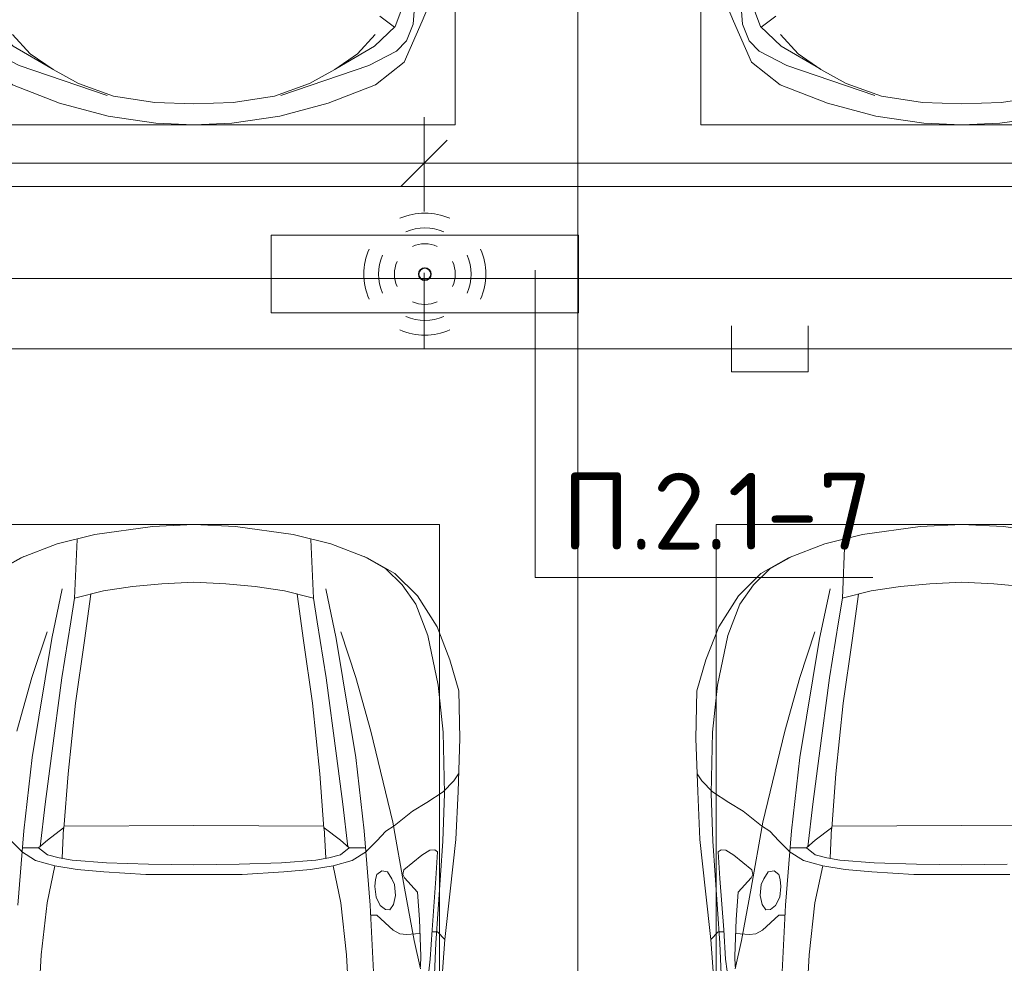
# Model space of a CAD drawing. Header units: millimetres. Extents: x -32229 to 170644, y -13689 to 125138.
# Tile 113 of 256: x -1382 to 1824, y 102121 to 105193. Entities that reach past the tile are written whole.
import ezdxf

# ---------------------------------------------------------------- set-up
doc = ezdxf.new("R2010")
doc.units = ezdxf.units.MM
for name, color, linetype, lineweight in [('A-ANNO-DIMS', 7, 'Continuous', 9), ('A-ANNO-DIMS-200', 7, 'Continuous', 9), ('A-ANNO-NOTE', 7, 'Continuous', 18), ('A-DETL-GENF', 7, 'Continuous', 18), ('A-DETL-THIN', 7, 'Continuous', 9), ('A-FLOR', 7, 'Continuous', 18), ('C-PRKG', 7, 'Continuous', 18), ('G-ANNO-TEXT', 7, 'Continuous', 9)]:
    doc.layers.add(name, color=color, linetype=linetype, lineweight=lineweight)
doc.layers.add('A-DETL', color=7, linetype='Continuous', lineweight=9, true_color=0x00a600)
doc.styles.add('GOST Common_6', font='GOST_Common.ttf', dxfattribs={"width": 0.9, "height": 250})
doc.styles.add('ISOCPEUR', font='isocpeur.ttf', dxfattribs={"height": 250})
doc.dimstyles.new('ГОСТ_2_5_мм2', dxfattribs={"dimscale": 304.8, "dimtxt": 251.428749, "dimasz": 0.492126, "dimexe": 0.492126, "dimexo": 0.656168, "dimgap": 0.098425, "dimtad": 1, "dimdec": 0, "dimdsep": 46, "dimtxsty": 'GOST Common_6', "dimblk1": 'OBLIQUE', "dimblk2": 'OBLIQUE', "dimsah": 1, "dimcen": 0.09, "dimazin": 2, "dimtfac": 1, "dimtdec": 4, "dimtix": 1, "dimtmove": 0, "dimatfit": 3, "dimfxl": 1, "dimtvp": 1, "dimtolj": 1, "dimtzin": 0, "dimarcsym": 2})

# ---------------------------------------------------------------- blocks, each defined once
blk = doc.blocks.new('АР_Машиноместо - 5300x2500_С-V11--01 ЭО')
at = {"layer": 'A-DETL-GENF', "color": 253, "lineweight": 13, "true_color": 0xaaaaaa}
for p, q in [((1126.4, 4794.1), (970.2, 4771.8)), ((1250, 4800), (1126.4, 4794.1)), ((1250, 4800), (1373.6, 4794.1)), ((1373.6, 4794.1), (1529.8, 4771.8)), ((970.2, 4771.8), (812.7, 4729.4)), ((1529.8, 4771.8), (1687.3, 4729.4)), ((812.7, 4729.4), (659.1, 4669.9)), ((1122.2, 4726.4), (988.2, 4706.7)), ((1250, 4731.7), (1122.2, 4726.4)), ((1250, 4731.7), (1377.8, 4726.4)), ((1377.8, 4726.4), (1511.8, 4706.7)), ((1687.3, 4729.4), (1840.9, 4669.9)), ((680.7, 4606.5), (967, 4703.6)), ((988.2, 4706.7), (873.9, 4665.1)), ((1511.8, 4706.7), (1626.1, 4665.1)), ((1819.3, 4606.5), (1533, 4703.6)), ((659.1, 4669.9), (565.9, 4595.1)), ((873.9, 4665.1), (791.3, 4619.7)), ((1626.1, 4665.1), (1708.7, 4619.7)), ((1840.9, 4669.9), (1934.1, 4595.1)), ((788.5, 4617.7), (661.8, 4543.1)), ((791.3, 4619.7), (717.1, 4568.9)), ((1708.7, 4619.7), (1782.9, 4568.9)), ((1711.5, 4617.7), (1838.2, 4543.1)), ((565.9, 4595.1), (507.1, 4462.6)), ((590.7, 4560.1), (680.7, 4606.5)), ((1909.3, 4560.1), (1819.3, 4606.5)), ((1934.1, 4595.1), (1992.9, 4462.6)), ((557.5, 4525.7), (590.7, 4560.1)), ((717.1, 4568.9), (659.6, 4505.3)), ((1782.9, 4568.9), (1840.4, 4505.3)), ((1942.5, 4525.7), (1909.3, 4560.1)), ((536.4, 4471.4), (557.5, 4525.7)), ((661.8, 4543.1), (594.6, 4479.3)), ((1838.2, 4543.1), (1905.4, 4479.3)), ((1963.6, 4471.4), (1942.5, 4525.7)), ((507.1, 4462.6), (419.6, 4254.2)), ((528.4, 4374.7), (536.4, 4471.4)), ((594.6, 4479.3), (569.5, 4413.1)), ((645, 4445.5), (597.3, 4481.4)), ((1855, 4445.5), (1902.7, 4481.4)), ((1905.4, 4479.3), (1930.5, 4413.1)), ((1971.6, 4374.7), (1963.6, 4471.4)), ((1992.9, 4462.6), (2080.4, 4254.2))]:
    blk.add_line(p, q, dxfattribs=at)
at = {"layer": 'C-PRKG', "color": 253, "lineweight": 13, "true_color": 0xaaaaaa}
for p, q in [((2500, 5300), (0, 5300)), ((0, 0), (0, 5300)), ((2500, 0), (2500, 5300)), ((400, 4800), (2100, 4800)), ((400, 500), (400, 4800)), ((2100, 500), (2100, 4800))]:
    blk.add_line(p, q, dxfattribs=at)
blk = doc.blocks.new('АР_Машиноместо - 4900x2400_М__5300х2500_-V14--01 ЭО')
at = {"layer": 'A-DETL-GENF', "color": 254, "lineweight": 13, "true_color": 0xd4d4d4}
for p, q in [((1762.2, -2818.3), (1747.2, -3099)), ((2038, -3136.6), (2033.7, -3036.3)), ((1987.5, -3053.2), (1967.3, -3145.9)), ((1747.2, -3099), (1728.3, -3268.5)), ((2060.5, -3468.5), (2038, -3136.6)), ((1967.3, -3145.9), (1936, -3316.2)), ((1728.3, -3268.5), (1702.9, -3388.2)), ((1936, -3316.2), (1897.7, -3530.2)), ((1250, -3360.7), (1093.5, -3360.7)), ((1250, -3360.7), (1406.5, -3360.7)), ((1406.5, -3360.7), (1542.9, -3368.9)), ((1542.9, -3368.9), (1630, -3377.1)), ((1630, -3377.1), (1702.9, -3388.2)), ((1702.9, -3388.2), (1765.4, -3405.8)), ((1765.4, -3405.8), (1811.5, -3435.5)), ((1750.9, -3450.8), (1734.5, -3589.1)), ((2065.8, -3623.7), (2060.5, -3468.5)), ((1804.3, -3502.8), (1776.8, -3741.5)), ((1897.7, -3530.2), (1826.4, -3827.1)), ((1734.5, -3589.1), (1714.3, -3746.6)), ((2061.4, -3823.4), (2065.8, -3623.7)), ((1714.3, -3746.6), (1680.6, -4000.8)), ((1776.8, -3741.5), (1713.1, -4128.3)), ((1826.4, -3827.1), (1777.3, -4001.8)), ((2045.3, -3976.8), (2061.4, -3823.4)), ((1680.6, -4000.8), (1651, -4182.8)), ((1777.3, -4001.8), (1728.3, -4149.8)), ((2011.4, -4138.1), (2045.3, -3976.8)), ((1713.1, -4128.3), (1678.9, -4289.8)), ((1972.2, -4239.8), (2011.4, -4138.1)), ((1651, -4182.8), (1638.8, -4260.3)), ((1928.5, -4303.1), (1972.2, -4239.8)), ((1875, -4354.8), (1928.5, -4303.1)), ((1803.7, -4395.8), (1875, -4354.8))]:
    blk.add_line(p, q, dxfattribs=at)
at = {"layer": 'A-DETL-GENF', "color": 253, "lineweight": 13, "true_color": 0xaaaaaa}
for p, q in [((1840.7, -2936), (1823.6, -3260.1)), ((2067.2, -3149.3), (2054, -2964.8)), ((1989.1, -3094.6), (1987.8, -3061.4)), ((2014.4, -3046.1), (2019.2, -3085)), ((1984.7, -3213.7), (1989.1, -3094.6)), ((2019.2, -3085), (2025.2, -3179.9)), ((1898.3, -3179.4), (1920.5, -3167.7)), ((1920.5, -3167.7), (1941.6, -3165.4)), ((1941.6, -3165.4), (1986.4, -3168)), ((2024.8, -3173.5), (2043.1, -3174.2)), ((2043.1, -3174.2), (2067.1, -3148.3)), ((2084.3, -3305.9), (2067.1, -3148.3)), ((1845.5, -3228.1), (1898.3, -3179.4)), ((2025.2, -3179.9), (2037.8, -3347.3)), ((1825.4, -3227.6), (1845.5, -3228.1)), ((1977.8, -3303.2), (1984.7, -3213.7)), ((1823.6, -3260.1), (1804.3, -3502.8)), ((1842.8, -3286.3), (1856.8, -3259.9)), ((1856.8, -3259.9), (1873.2, -3246.1)), ((1873.2, -3246.1), (1887.9, -3245.7)), ((1887.9, -3245.7), (1900.2, -3262.3)), ((1900.2, -3262.3), (1906.4, -3292.5)), ((1838.9, -3321.2), (1842.8, -3286.3)), ((1906.4, -3292.5), (1902.9, -3327.4)), ((1841.3, -3344.5), (1838.9, -3321.2)), ((1902.9, -3327.4), (1894.8, -3346.8)), ((1935.4, -3349.7), (1977.8, -3303.2)), ((2102.9, -3474.2), (2084.3, -3305.9)), ((1845.9, -3360.7), (1841.3, -3344.5)), ((1861.3, -3372.5), (1845.9, -3360.7)), ((1894.8, -3346.8), (1880, -3369.3)), ((1930.3, -3360.7), (1935.4, -3349.7)), ((1933.2, -3375.1), (1930.3, -3360.7)), ((2037.8, -3347.3), (2043.4, -3434.5)), ((1250, -3391.3), (1102.5, -3394.3)), ((1250, -3391.3), (1397.5, -3394.3)), ((1397.5, -3394.3), (1534.7, -3397.8)), ((1534.7, -3397.8), (1646.7, -3407.2)), ((1880, -3369.3), (1861.3, -3372.5)), ((1992, -3422.8), (1933.2, -3375.1)), ((1646.7, -3407.2), (1688.9, -3414.8)), ((1674.4, -3512.1), (1679, -3413)), ((1688.9, -3414.8), (1727, -3424.2)), ((1727, -3424.2), (1755.7, -3447)), ((2018.5, -3439.1), (1992, -3422.8)), ((1755.7, -3447), (1726.8, -3472.4)), ((1755.7, -3447.2), (1808.7, -3447.2)), ((1809.8, -3433.7), (1845.3, -3470.4)), ((2033.8, -3441.1), (2018.5, -3439.1)), ((2043.4, -3434.5), (2033.8, -3441.1)), ((1726.8, -3472.4), (1674.4, -3512.1)), ((1845.3, -3470.4), (1875.1, -3501.2)), ((2109.8, -3630), (2102.9, -3474.2)), ((1250, -3520.1), (827.2, -3517.2)), ((1250, -3520.1), (1672.8, -3517.2)), ((1659.9, -3687.8), (1673.4, -3509.6)), ((1875.1, -3501.2), (1901.7, -3518.6)), ((1901.7, -3518.6), (1962.1, -3567)), ((1962.1, -3567), (2008.6, -3594.2)), ((2008.6, -3594.2), (2061.4, -3629.8)), ((2061.4, -3629.8), (2096.2, -3665.5)), ((2116, -3802.9), (2109.8, -3630)), ((2096.2, -3665.5), (2111.9, -3688.4)), ((1636.1, -3917.5), (1659.9, -3687.8)), ((2112.6, -3958.4), (2116, -3802.9)), ((1606.4, -4121.6), (1636.1, -3917.5)), ((2083.6, -4059.2), (2112.6, -3958.4)), ((2041.4, -4167), (2083.6, -4059.2)), ((1586, -4272.5), (1606.4, -4121.6)), ((1977.5, -4267.9), (2041.4, -4167)), ((1544.5, -4283.9), (1639, -4259.4)), ((1638.8, -4260.3), (1630.7, -4451.1)), ((1449.6, -4297.3), (1544.5, -4283.9)), ((1903.7, -4340.6), (1977.5, -4267.9)), ((1146, -4306.7), (1050.4, -4297.3)), ((1250, -4312), (1146, -4306.7)), ((1250, -4312), (1354, -4306.7)), ((1354, -4306.7), (1449.6, -4297.3)), ((1814, -4391.6), (1903.7, -4340.6)), ((1695.6, -4436.7), (1814, -4391.6)), ((1573, -4466.6), (1695.6, -4436.7)), ((1114.6, -4493), (927, -4466.6)), ((1385.4, -4493), (1573, -4466.6)), ((1250, -4500), (1114.6, -4493)), ((1250, -4500), (1385.4, -4493))]:
    blk.add_line(p, q, dxfattribs=at)
at = {"layer": 'C-PRKG', "color": 253, "lineweight": 13, "true_color": 0xaaaaaa}
for p, q in [((2500, 0), (2500, -5300)), ((2050, -800), (2050, -4500)), ((450, -4500), (2050, -4500)), ((2500, -5300), (0, -5300))]:
    blk.add_line(p, q, dxfattribs=at)
blk = doc.blocks.new('АР_Машиноместо - 4900x2400_М__5300х2500_-3113489--01 ЭО')
at = {"layer": 'A-DETL-GENF', "color": 253, "lineweight": 13, "true_color": 0xaaaaaa}
for p, q in [((1114.6, 4493), (927, 4466.6)), ((1250, 4500), (1114.6, 4493)), ((1250, 4500), (1385.4, 4493)), ((1385.4, 4493), (1573, 4466.6)), ((927, 4466.6), (804.4, 4436.7)), ((1573, 4466.6), (1695.6, 4436.7)), ((804.4, 4436.7), (686, 4391.6)), ((861.2, 4260.3), (869.3, 4451.1)), ((1638.8, 4260.3), (1630.7, 4451.1)), ((1695.6, 4436.7), (1814, 4391.6)), ((686, 4391.6), (596.3, 4340.6)), ((1814, 4391.6), (1903.7, 4340.6)), ((1903.7, 4340.6), (1977.5, 4267.9)), ((1050.4, 4297.3), (955.5, 4283.9)), ((1146, 4306.7), (1050.4, 4297.3)), ((1250, 4312), (1146, 4306.7)), ((1250, 4312), (1354, 4306.7)), ((1354, 4306.7), (1449.6, 4297.3)), ((1449.6, 4297.3), (1544.5, 4283.9)), ((955.5, 4283.9), (861, 4259.4)), ((914, 4272.5), (893.6, 4121.6)), ((1544.5, 4283.9), (1639, 4259.4)), ((1586, 4272.5), (1606.4, 4121.6)), ((1977.5, 4267.9), (2041.4, 4167)), ((2041.4, 4167), (2083.6, 4059.2)), ((893.6, 4121.6), (863.9, 3917.5)), ((1606.4, 4121.6), (1636.1, 3917.5)), ((2083.6, 4059.2), (2112.6, 3958.4)), ((2112.6, 3958.4), (2116, 3802.9)), ((863.9, 3917.5), (840.1, 3687.8)), ((1636.1, 3917.5), (1659.9, 3687.8)), ((2116, 3802.9), (2109.8, 3630)), ((840.1, 3687.8), (826.6, 3509.6)), ((1659.9, 3687.8), (1673.4, 3509.6)), ((2096.2, 3665.5), (2111.9, 3688.4)), ((2061.4, 3629.8), (2096.2, 3665.5)), ((2008.6, 3594.2), (2061.4, 3629.8)), ((2109.8, 3630), (2102.9, 3474.2)), ((1962.1, 3567), (2008.6, 3594.2)), ((1901.7, 3518.6), (1962.1, 3567)), ((676.4, 3260.1), (695.7, 3502.8)), ((773.2, 3472.4), (825.6, 3512.1)), ((825.6, 3512.1), (821, 3413)), ((1250, 3520.1), (827.2, 3517.2)), ((1250, 3520.1), (1672.8, 3517.2)), ((1674.4, 3512.1), (1679, 3413)), ((1726.8, 3472.4), (1674.4, 3512.1)), ((1823.6, 3260.1), (1804.3, 3502.8)), ((1845.3, 3470.4), (1875.1, 3501.2)), ((1875.1, 3501.2), (1901.7, 3518.6)), ((690.2, 3433.7), (654.7, 3470.4)), ((744.3, 3447), (773.2, 3472.4)), ((1755.7, 3447), (1726.8, 3472.4)), ((1809.8, 3433.7), (1845.3, 3470.4)), ((2102.9, 3474.2), (2084.3, 3305.9)), ((744.1, 3447.2), (691.3, 3447.2)), ((773, 3424.2), (744.1, 3447.2)), ((1727, 3424.2), (1755.7, 3447)), ((1755.7, 3447.2), (1808.7, 3447.2)), ((2018.5, 3439.1), (1992, 3422.8)), ((2033.8, 3441.1), (2018.5, 3439.1)), ((2043.4, 3434.5), (2033.8, 3441.1)), ((2037.8, 3347.3), (2043.4, 3434.5)), ((811.1, 3414.8), (773, 3424.2)), ((853.3, 3407.2), (811.1, 3414.8)), ((965.3, 3397.8), (853.3, 3407.2)), ((1534.7, 3397.8), (1646.7, 3407.2)), ((1646.7, 3407.2), (1688.9, 3414.8)), ((1688.9, 3414.8), (1727, 3424.2)), ((1992, 3422.8), (1933.2, 3375.1)), ((1102.5, 3394.3), (965.3, 3397.8)), ((1250, 3391.3), (1102.5, 3394.3)), ((1250, 3391.3), (1397.5, 3394.3)), ((1397.5, 3394.3), (1534.7, 3397.8)), ((1861.3, 3372.5), (1845.9, 3360.7)), ((1880, 3369.3), (1861.3, 3372.5)), ((1894.8, 3346.8), (1880, 3369.3)), ((1933.2, 3375.1), (1930.3, 3360.7)), ((1841.3, 3344.5), (1838.9, 3321.2)), ((1845.9, 3360.7), (1841.3, 3344.5)), ((1902.9, 3327.4), (1894.8, 3346.8)), ((1930.3, 3360.7), (1935.4, 3349.7)), ((1935.4, 3349.7), (1977.8, 3303.2)), ((2025.2, 3179.9), (2037.8, 3347.3)), ((1838.9, 3321.2), (1842.8, 3286.3)), ((1906.4, 3292.5), (1902.9, 3327.4)), ((1977.8, 3303.2), (1984.7, 3213.7)), ((2084.3, 3305.9), (2067.1, 3148.3)), ((1842.8, 3286.3), (1856.8, 3259.9)), ((1900.2, 3262.3), (1906.4, 3292.5)), ((1840.7, 2936), (1823.6, 3260.1)), ((1856.8, 3259.9), (1873.2, 3246.1)), ((1873.2, 3246.1), (1887.9, 3245.7)), ((1887.9, 3245.7), (1900.2, 3262.3)), ((1825.4, 3227.6), (1845.5, 3228.1)), ((1845.5, 3228.1), (1898.3, 3179.4)), ((1984.7, 3213.7), (1989.1, 3094.6)), ((1898.3, 3179.4), (1920.5, 3167.7)), ((2019.2, 3085), (2025.2, 3179.9)), ((2024.8, 3173.5), (2043.1, 3174.2)), ((2043.1, 3174.2), (2067.1, 3148.3)), ((1920.5, 3167.7), (1941.6, 3165.4)), ((1941.6, 3165.4), (1986.4, 3168)), ((2067.2, 3149.3), (2054, 2964.8)), ((1989.1, 3094.6), (1987.8, 3061.4)), ((2014.4, 3046.1), (2019.2, 3085))]:
    blk.add_line(p, q, dxfattribs=at)
at = {"layer": 'A-DETL-GENF', "color": 254, "lineweight": 13, "true_color": 0xd4d4d4}
for p, q in [((696.3, 4395.8), (625, 4354.8)), ((1803.7, 4395.8), (1875, 4354.8)), ((1875, 4354.8), (1928.5, 4303.1)), ((1928.5, 4303.1), (1972.2, 4239.8)), ((786.9, 4128.3), (821.1, 4289.8)), ((1713.1, 4128.3), (1678.9, 4289.8)), ((849, 4182.8), (861.2, 4260.3)), ((1651, 4182.8), (1638.8, 4260.3)), ((1972.2, 4239.8), (2011.4, 4138.1)), ((819.4, 4000.8), (849, 4182.8)), ((1680.6, 4000.8), (1651, 4182.8)), ((722.7, 4001.8), (771.7, 4149.8)), ((1777.3, 4001.8), (1728.3, 4149.8)), ((2011.4, 4138.1), (2045.3, 3976.8)), ((723.2, 3741.5), (786.9, 4128.3)), ((1776.8, 3741.5), (1713.1, 4128.3)), ((673.6, 3827.1), (722.7, 4001.8)), ((785.7, 3746.6), (819.4, 4000.8)), ((1714.3, 3746.6), (1680.6, 4000.8)), ((1826.4, 3827.1), (1777.3, 4001.8)), ((2045.3, 3976.8), (2061.4, 3823.4)), ((1897.7, 3530.2), (1826.4, 3827.1)), ((2061.4, 3823.4), (2065.8, 3623.7)), ((695.7, 3502.8), (723.2, 3741.5)), ((765.5, 3589.1), (785.7, 3746.6)), ((1734.5, 3589.1), (1714.3, 3746.6)), ((1804.3, 3502.8), (1776.8, 3741.5)), ((2065.8, 3623.7), (2060.5, 3468.5)), ((749.1, 3450.8), (765.5, 3589.1)), ((1750.9, 3450.8), (1734.5, 3589.1)), ((1936, 3316.2), (1897.7, 3530.2)), ((2060.5, 3468.5), (2038, 3136.6)), ((734.6, 3405.8), (688.5, 3435.5)), ((1765.4, 3405.8), (1811.5, 3435.5)), ((797.1, 3388.2), (734.6, 3405.8)), ((1702.9, 3388.2), (1765.4, 3405.8)), ((771.7, 3268.5), (797.1, 3388.2)), ((870, 3377.1), (797.1, 3388.2)), ((957.1, 3368.9), (870, 3377.1)), ((1093.5, 3360.7), (957.1, 3368.9)), ((1406.5, 3360.7), (1542.9, 3368.9)), ((1542.9, 3368.9), (1630, 3377.1)), ((1630, 3377.1), (1702.9, 3388.2)), ((1728.3, 3268.5), (1702.9, 3388.2)), ((1250, 3360.7), (1093.5, 3360.7)), ((1250, 3360.7), (1406.5, 3360.7)), ((1967.3, 3145.9), (1936, 3316.2)), ((752.8, 3099), (771.7, 3268.5)), ((1747.2, 3099), (1728.3, 3268.5)), ((1987.5, 3053.2), (1967.3, 3145.9)), ((2038, 3136.6), (2033.7, 3036.3)), ((737.8, 2818.3), (752.8, 3099)), ((1762.2, 2818.3), (1747.2, 3099))]:
    blk.add_line(p, q, dxfattribs=at)
at = {"layer": 'C-PRKG', "color": 253, "lineweight": 13, "true_color": 0xaaaaaa}
for p, q in [((2500, 5300), (0, 5300)), ((2500, 0), (2500, 5300)), ((450, 4500), (2050, 4500)), ((2050, 800), (2050, 4500))]:
    blk.add_line(p, q, dxfattribs=at)
blk = doc.blocks.new('Наметкина 10_РД_АР_П_rvt-1--01 ЭО')
at = {"layer": 'A-FLOR', "color": 253, "lineweight": 13, "true_color": 0xaaaaaa}
blk.add_line((-12889.7, 104650), (10765.3, 104650), dxfattribs=at)
at = {"layer": 'C-PRKG', "color": 253, "lineweight": 13, "true_color": 0xaaaaaa, "rotation": 180}
for name, p in [('АР_Машиноместо - 5300x2500_С-V11--01 ЭО', (435.3, 109650)), ('АР_Машиноместо - 5300x2500_С-V11--01 ЭО', (2935.3, 109650)), ('АР_Машиноместо - 4900x2400_М__5300х2500_-V14--01 ЭО', (2935.3, 99050))]:
    blk.add_blockref(name, p, dxfattribs=at)
at = {"layer": 'C-PRKG', "color": 253, "lineweight": 13, "true_color": 0xaaaaaa}
blk.add_blockref('АР_Машиноместо - 4900x2400_М__5300х2500_-3113489--01 ЭО', (-2064.7, 99050), dxfattribs=at)
blk = doc.blocks.new('DIMBLOCK180--01 ЭО')
at = {"layer": 'A-ANNO-DIMS-200'}
for p, q in [((-6065, 104568), (-6065, 104875.5)), ((-65.1, 104568.6), (-65.1, 104875.5)), ((-6065, 104725.5), (-5990, 104800.5)), ((-65.1, 104725.5), (9.9, 104800.5)), ((-6065, 104725.5), (-6140, 104650.5)), ((-6065, 104725.5), (-65.1, 104725.5)), ((-6065, 104725.5), (-6065, 104568)), ((-65.1, 104725.5), (-140.1, 104650.5)), ((-65.1, 104725.5), (-65.1, 104568.6))]:
    blk.add_line(p, q, dxfattribs=at)
at = {"layer": 'A-ANNO-DIMS-200', "color": 0, "insert": (-3380.4, 105082.2), "char_height": 250, "width": 756.843, "attachment_point": 1, "line_spacing_factor": 1.022761, "style": 'GOST Common_6'}
blk.add_mtext('6000', dxfattribs=at)
blk = doc.blocks.new('_Oblique')
at = {"color": 0, "linetype": 'ByBlock', "lineweight": -2}
blk.add_line((-0.5, -0.5), (0.5, 0.5), dxfattribs=at)
blk = doc.blocks.new('DIMBLOCK181--01 ЭО')
at = {"layer": 'A-ANNO-DIMS-200'}
for p, q in [((-65.1, 104568.6), (-65.1, 104875.5)), ((5935.3, 104569.4), (5935.3, 104875.5)), ((-65.1, 104725.5), (9.9, 104800.5)), ((5935.3, 104725.5), (6010.3, 104800.5)), ((-65.1, 104725.5), (-140.1, 104650.5)), ((-65.1, 104725.5), (5935.3, 104725.5)), ((-65.1, 104725.5), (-65.1, 104568.6)), ((5935.3, 104725.5), (5860.3, 104650.5)), ((5935.3, 104725.5), (5935.3, 104569.4))]:
    blk.add_line(p, q, dxfattribs=at)
at = {"layer": 'A-ANNO-DIMS-200', "color": 0, "insert": (2619.7, 105082.2), "char_height": 250, "width": 756.843, "attachment_point": 1, "line_spacing_factor": 1.022761, "style": 'GOST Common_6'}
blk.add_mtext('6000', dxfattribs=at)

msp = doc.modelspace()

# ---------------------------------------------------------------- linework, layer by layer
at = {"layer": 'A-ANNO-NOTE', "color": 5, "lineweight": 9, "true_color": 0x0000ff}
for p, q in [((-562.9, 104491.1), (437.1, 104491.1)), ((-562.9, 104238.4), (-562.9, 104491.1)), ((437.1, 104491.1), (437.1, 104238.4)), ((437.1, 104238.4), (-562.9, 104238.4))]:
    msp.add_line(p, q, dxfattribs=at)
for centre in [(-63.8, 104364.6), (-62.9, 104365.5), (-62.9, 104363.8), (-62, 104364.6)]:
    msp.add_circle(centre, 20, dxfattribs=at)
for centre, radius, start, end in [((-62.9, 104363.8), 199.6, 66, 114), ((-62.9, 104363.8), 151.5, 66, 114), ((-62.9, 104363.8), 99.8, 66, 114), ((-62, 104364.6), 199.6, 156, 204), ((-62, 104364.6), 151.5, 156, 204), ((-63.8, 104364.6), 151.5, 336, 24), ((-63.8, 104364.6), 199.6, 336, 24), ((-62, 104364.6), 99.8, 156, 204), ((-63.8, 104364.6), 99.8, 336, 24), ((-62.9, 104365.5), 99.8, 246, 294), ((-62.9, 104365.5), 151.5, 246, 294), ((-62.9, 104365.5), 199.6, 246, 294)]:
    msp.add_arc(centre, radius, start, end, dxfattribs=at)
at = {"layer": 'A-DETL', "color": 5, "true_color": 0x0000ff}
for p, q in [((-65.1, 104368.6), (-65.1, 104121.2)), ((935.6, 104196.2), (935.6, 104046.2)), ((1185.6, 104046.2), (1185.6, 104196.2)), ((22488.8, 104121.2), (-18064.9, 104121.2)), ((935.6, 104046.2), (1185.6, 104046.2))]:
    msp.add_line(p, q, dxfattribs=at)
at = {"layer": 'A-DETL-THIN'}
for p, q in [((296, 104377.4), (296, 103377.4)), ((296, 103377.4), (1396, 103377.4))]:
    msp.add_line(p, q, dxfattribs=at)

# ---------------------------------------------------------------- block references
at = {"lineweight": 5}
msp.add_blockref('Наметкина 10_РД_АР_П_rvt-1--01 ЭО', (0, 0), dxfattribs=at)

# ---------------------------------------------------------------- texts
at = {"layer": 'G-ANNO-TEXT', "insert": (383.6, 103717.8), "char_height": 250, "width": 1016.06, "attachment_point": 1, "line_spacing_factor": 1.139951, "style": 'ISOCPEUR'}
msp.add_mtext('\\pt600,1200,1800,2400,3000,3600,4200,4800,5400,6000,6600,7200,7800,8400,9000,9600,10200,10800,11400,12000,12600,13200,13800,14400,15000,15600,16200,16800,17400,18000,18600,19200;П.2.1-7', dxfattribs=at)

# ---------------------------------------------------------------- dimensions: what is measured, and where the dimension line sits
at = {"layer": 'A-ANNO-DIMS'}
for base, p1, p2, override, picture, middle in [((-65.1, 104725.5), (-6065, 104368), (-65.1, 104368.6), {"dimpost": '<>', "dimfxl": 5999.857682}, 'DIMBLOCK180--01 ЭО', (-3065, 104880.5)), ((5935.3, 104725.5), (-65.1, 104368.6), (5935.3, 104369.4), {"dimpost": '<>', "dimfxl": 6000.374621}, 'DIMBLOCK181--01 ЭО', (2935.1, 104880.5))]:
    dim = msp.add_linear_dim(base=base, p1=p1, p2=p2, dimstyle='ГОСТ_2_5_мм2', override=override, dxfattribs=at)
    dim.commit()
    dim.dimension.update_dxf_attribs({"geometry": picture, "text_midpoint": middle})

doc.saveas('drawing.dxf')
